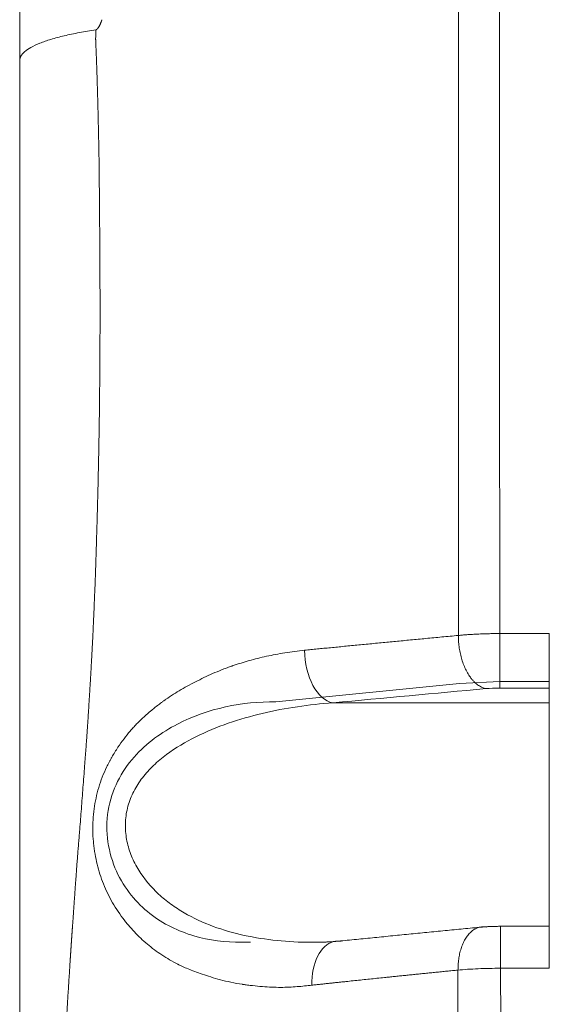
# Model space of a CAD drawing. Header units: millimetres. Extents: x 35469 to 44263, y -24881 to -16268.
# Tile 124 of 231: x 42761 to 42783, y -23965 to -23924. Entities that reach past the tile are written whole.
import ezdxf

# ---------------------------------------------------------------- set-up
doc = ezdxf.new("R2010")
doc.units = ezdxf.units.MM
doc.header["$LTSCALE"] = 0.3175
doc.layers.add('1轮廓实线层', color=7, linetype='Continuous', lineweight=18)

msp = doc.modelspace()

# ---------------------------------------------------------------- linework, layer by layer
at = {"layer": '1轮廓实线层'}
for p, q in [((42782.897, -23949.195), (42780.844, -23949.195)), ((42771.533, -23952.033), (42779.161, -23951.264)), ((42779.161, -23951.264), (42780.844, -23951.194)), ((42780.844, -23951.194), (42782.897, -23951.194)), ((42780.844, -23951.458), (42782.897, -23951.458)), ((42782.897, -23952.075), (42773.905, -23952.075)), ((42782.897, -23961.355), (42780.874, -23961.355)), ((42780.874, -23963.112), (42780.874, -23961.355)), ((42780.874, -23963.112), (42782.897, -23963.112))]:
    msp.add_line(p, q, dxfattribs=at)
for centre, major_axis, ratio, start_param, end_param in [((42773.905, -23950.093), (-0.189, 1.991), 0.580915, 1.412589, 2.980004), ((42774.253, -23963.972), (0.202, -1.99), 0.606622, 3.235096, 4.57323), ((42774.253, -23963.972), (0.202, -1.99), 0.606622, 2.976113, 3.235095)]:
    msp.add_ellipse(centre, major_axis=major_axis, ratio=ratio, start_param=start_param, end_param=end_param, dxfattribs=at)
for points, knots in [([(42779.12, -23949.272), (42779.12, -23949.138), (42779.12, -23948.872), (42779.12, -23948.472), (42779.121, -23948.071), (42779.121, -23947.67), (42779.121, -23947.268), (42779.122, -23946.866), (42779.122, -23946.464), (42779.122, -23946.061), (42779.122, -23945.657), (42779.123, -23945.253), (42779.123, -23944.849), (42779.123, -23944.444), (42779.123, -23944.038), (42779.124, -23943.633), (42779.124, -23943.226), (42779.124, -23942.82), (42779.124, -23942.413), (42779.125, -23942.006), (42779.125, -23941.598), (42779.125, -23941.19), (42779.125, -23940.782), (42779.125, -23940.373), (42779.126, -23939.964), (42779.126, -23939.555), (42779.126, -23939.146), (42779.126, -23938.736), (42779.126, -23938.326), (42779.126, -23937.916), (42779.127, -23937.505), (42779.127, -23937.094), (42779.127, -23936.683), (42779.127, -23936.272), (42779.127, -23935.861), (42779.127, -23935.449), (42779.127, -23935.037), (42779.127, -23934.626), (42779.127, -23934.214), (42779.127, -23933.802), (42779.127, -23933.39), (42779.128, -23932.978), (42779.128, -23932.565), (42779.128, -23932.153), (42779.128, -23931.741), (42779.128, -23931.329), (42779.128, -23930.917), (42779.128, -23930.505), (42779.128, -23930.093), (42779.128, -23929.681), (42779.128, -23929.269), (42779.128, -23928.858), (42779.128, -23928.446), (42779.128, -23928.035), (42779.128, -23927.624), (42779.128, -23927.213), (42779.128, -23926.802), (42779.128, -23926.392), (42779.128, -23925.982), (42779.128, -23925.572), (42779.127, -23925.162), (42779.127, -23924.752), (42779.127, -23924.343), (42779.127, -23923.935), (42779.127, -23923.526), (42779.127, -23923.118), (42779.127, -23922.71), (42779.127, -23922.303), (42779.127, -23921.896), (42779.127, -23921.49), (42779.127, -23921.084), (42779.126, -23920.678), (42779.126, -23920.273), (42779.126, -23919.869), (42779.126, -23919.465), (42779.126, -23919.061), (42779.126, -23918.658), (42779.126, -23918.256), (42779.125, -23917.854), (42779.125, -23917.452), (42779.125, -23917.052), (42779.125, -23916.652), (42779.125, -23916.252), (42779.125, -23915.853), (42779.124, -23915.455), (42779.124, -23915.057), (42779.124, -23914.66), (42779.124, -23914.264), (42779.124, -23913.868), (42779.123, -23913.473), (42779.123, -23913.079), (42779.123, -23912.685), (42779.123, -23912.292), (42779.122, -23911.9), (42779.122, -23911.509), (42779.122, -23911.118), (42779.122, -23910.729), (42779.121, -23910.339), (42779.121, -23909.951), (42779.121, -23909.564), (42779.121, -23909.177), (42779.12, -23908.791), (42779.12, -23908.406), (42779.12, -23908.022), (42779.119, -23907.638), (42779.119, -23907.256), (42779.119, -23906.874), (42779.118, -23906.493), (42779.118, -23906.114), (42779.118, -23905.735), (42779.118, -23905.356), (42779.117, -23904.979), (42779.117, -23904.603), (42779.117, -23904.228), (42779.116, -23903.853), (42779.116, -23903.48), (42779.115, -23903.108), (42779.115, -23902.736), (42779.115, -23902.366), (42779.114, -23901.996), (42779.114, -23901.628), (42779.114, -23901.26), (42779.113, -23900.894), (42779.113, -23900.528), (42779.113, -23900.162), (42779.112, -23899.796), (42779.112, -23899.431), (42779.111, -23899.066), (42779.111, -23898.702), (42779.111, -23898.338), (42779.11, -23897.974), (42779.11, -23897.611), (42779.109, -23897.248), (42779.109, -23896.885), (42779.108, -23896.523), (42779.108, -23896.161), (42779.108, -23895.799), (42779.107, -23895.438), (42779.107, -23895.077), (42779.106, -23894.717), (42779.106, -23894.356), (42779.105, -23893.996), (42779.105, -23893.637), (42779.104, -23893.277), (42779.104, -23892.918), (42779.103, -23892.559), (42779.103, -23892.201), (42779.102, -23891.843), (42779.102, -23891.485), (42779.101, -23891.128), (42779.101, -23890.771), (42779.1, -23890.414), (42779.1, -23890.057), (42779.099, -23889.701), (42779.099, -23889.345), (42779.098, -23888.989), (42779.098, -23888.634), (42779.097, -23888.279), (42779.097, -23887.924), (42779.096, -23887.57), (42779.096, -23887.216), (42779.095, -23886.862), (42779.095, -23886.508), (42779.094, -23886.155), (42779.094, -23885.802), (42779.093, -23885.449), (42779.093, -23885.097), (42779.092, -23884.744), (42779.092, -23884.392), (42779.091, -23884.041), (42779.09, -23883.689), (42779.09, -23883.338), (42779.089, -23882.987), (42779.089, -23882.637), (42779.088, -23882.286), (42779.088, -23881.936), (42779.087, -23881.587), (42779.086, -23881.237), (42779.086, -23881.004), (42779.086, -23880.888)], [0, 0, 0, 0, 0.005793, 0.011593, 0.017403, 0.02322, 0.029045, 0.034878, 0.040718, 0.046566, 0.052421, 0.058283, 0.064152, 0.070028, 0.075911, 0.0818, 0.087695, 0.093596, 0.099504, 0.105417, 0.111336, 0.11726, 0.12319, 0.129125, 0.135065, 0.14101, 0.14696, 0.152914, 0.158873, 0.164836, 0.170803, 0.176775, 0.182749, 0.188728, 0.194709, 0.200693, 0.20668, 0.212669, 0.218661, 0.224654, 0.230648, 0.236644, 0.242641, 0.248639, 0.254637, 0.260636, 0.266634, 0.272633, 0.27863, 0.284627, 0.290623, 0.296618, 0.302611, 0.308603, 0.314592, 0.32058, 0.326564, 0.332546, 0.338525, 0.344501, 0.350473, 0.356442, 0.362406, 0.368367, 0.374323, 0.380274, 0.386221, 0.392162, 0.398098, 0.404028, 0.409953, 0.415871, 0.421783, 0.427689, 0.433588, 0.439479, 0.445364, 0.451241, 0.457111, 0.462973, 0.468827, 0.474673, 0.480511, 0.486341, 0.492161, 0.497974, 0.503777, 0.509571, 0.515356, 0.521132, 0.526898, 0.532654, 0.5384, 0.544137, 0.549863, 0.555579, 0.561284, 0.566978, 0.572662, 0.578335, 0.583996, 0.589646, 0.595285, 0.600912, 0.606527, 0.61213, 0.617722, 0.623301, 0.628867, 0.634421, 0.639962, 0.645491, 0.651006, 0.656508, 0.661997, 0.667473, 0.672935, 0.678383, 0.683817, 0.689237, 0.694643, 0.700035, 0.705415, 0.710789, 0.716159, 0.721525, 0.726886, 0.732242, 0.737593, 0.74294, 0.748282, 0.75362, 0.758954, 0.764283, 0.769608, 0.774928, 0.780244, 0.785556, 0.790863, 0.796166, 0.801465, 0.80676, 0.812051, 0.817337, 0.82262, 0.827898, 0.833172, 0.838443, 0.843709, 0.848972, 0.85423, 0.859485, 0.864736, 0.869983, 0.875226, 0.880465, 0.885701, 0.890933, 0.896162, 0.901386, 0.906607, 0.911825, 0.917039, 0.922249, 0.927456, 0.93266, 0.93786, 0.943056, 0.948249, 0.953439, 0.958626, 0.963809, 0.968989, 0.974165, 0.979338, 0.984509, 0.989676, 0.994839, 1, 1, 1, 1]), ([(42780.844, -23949.195), (42780.844, -23949.155), (42780.844, -23949.116), (42780.837, -23944.995), (42780.832, -23940.918), (42780.827, -23932.775), (42780.826, -23928.709), (42780.827, -23922.616), (42780.828, -23920.587), (42780.831, -23916.53), (42780.833, -23914.503), (42780.84, -23908.426), (42780.846, -23904.38), (42780.858, -23898.317), (42780.862, -23896.298), (42780.872, -23892.261), (42780.877, -23890.245), (42780.888, -23886.215), (42780.894, -23884.203), (42780.902, -23881.941), (42780.903, -23881.689), (42780.904, -23881.312), (42780.904, -23881.187), (42780.905, -23880.998), (42780.905, -23880.935), (42780.906, -23880.841), (42780.906, -23880.81), (42780.906, -23880.765), (42780.906, -23880.751), (42780.906, -23880.738)], [0, 0, 0, 0, 0.001718, 0.001718, 0.179331, 0.179331, 0.356943, 0.356943, 0.44575, 0.44575, 0.534556, 0.534556, 0.712169, 0.712169, 0.800975, 0.800975, 0.889782, 0.889782, 0.978588, 0.978588, 0.989689, 0.989689, 0.995239, 0.995239, 0.998015, 0.998015, 0.999402, 0.999402, 1, 1, 1, 1]), ([(42760.897, -23881.431), (42760.897, -23881.466), (42760.897, -23881.501), (42760.897, -23881.635), (42760.897, -23881.735), (42760.897, -23881.941), (42760.897, -23882.046), (42760.897, -23882.261), (42760.897, -23882.372), (42760.897, -23882.936), (42760.897, -23883.426), (42760.897, -23884.478), (42760.897, -23885.041), (42760.897, -23886.24), (42760.897, -23886.876), (42760.897, -23887.589), (42760.897, -23887.631), (42760.897, -23887.695), (42760.897, -23887.716), (42760.897, -23887.758), (42760.897, -23887.78), (42760.897, -23887.886), (42760.897, -23887.972), (42760.897, -23888.231), (42760.897, -23888.406), (42760.897, -23888.938), (42760.897, -23889.303), (42760.897, -23890.427), (42760.897, -23891.215), (42760.897, -23892.458), (42760.897, -23892.882), (42760.897, -23893.748), (42760.897, -23894.189), (42760.897, -23895.537), (42760.897, -23896.47), (42760.897, -23897.92), (42760.897, -23898.411), (42760.897, -23899.162), (42760.897, -23899.414), (42760.897, -23899.924), (42760.897, -23900.18), (42760.897, -23901.471), (42760.897, -23902.529), (42760.897, -23903.631), (42760.897, -23903.647), (42760.897, -23903.681), (42760.897, -23903.698), (42760.897, -23903.749), (42760.897, -23903.783), (42760.897, -23903.885), (42760.897, -23903.953), (42760.897, -23904.158), (42760.897, -23904.294), (42760.897, -23904.705), (42760.897, -23904.981), (42760.897, -23905.812), (42760.897, -23906.372), (42760.897, -23907.504), (42760.897, -23908.076), (42760.897, -23909.233), (42760.897, -23909.817), (42760.897, -23910.998), (42760.897, -23911.595), (42760.897, -23912.802), (42760.897, -23913.412), (42760.897, -23914.645), (42760.897, -23915.268), (42760.897, -23916.529), (42760.897, -23917.167), (42760.897, -23918.135), (42760.897, -23918.46), (42760.897, -23919.111), (42760.897, -23919.437), (42760.897, -23920.418), (42760.897, -23921.076), (42760.897, -23922.067), (42760.897, -23922.399), (42760.897, -23923.064), (42760.897, -23923.397), (42760.897, -23924.066), (42760.897, -23924.401), (42760.897, -23924.78), (42760.897, -23924.822), (42760.897, -23924.875), (42760.897, -23924.885), (42760.897, -23924.901), (42760.897, -23924.906), (42760.897, -23924.913), (42760.897, -23924.914), (42760.897, -23924.917), (42760.897, -23924.918), (42760.897, -23924.922), (42760.897, -23924.924), (42760.897, -23924.948), (42760.897, -23924.969), (42760.897, -23925.074), (42760.897, -23925.159), (42760.897, -23925.283), (42760.897, -23925.324), (42760.897, -23925.365)], [0, 0, 0, 0, 0.005831, 0.005831, 0.021707, 0.021707, 0.037583, 0.037583, 0.053459, 0.053459, 0.116964, 0.116964, 0.180468, 0.180468, 0.243972, 0.243972, 0.247941, 0.247941, 0.249926, 0.249926, 0.25191, 0.25191, 0.259848, 0.259848, 0.275724, 0.275724, 0.307477, 0.307477, 0.370981, 0.370981, 0.402733, 0.402733, 0.434485, 0.434485, 0.49799, 0.49799, 0.529742, 0.529742, 0.545618, 0.545618, 0.561494, 0.561494, 0.624998, 0.624998, 0.62599, 0.62599, 0.626983, 0.626983, 0.628967, 0.628967, 0.632936, 0.632936, 0.640874, 0.640874, 0.65675, 0.65675, 0.688503, 0.688503, 0.720255, 0.720255, 0.752007, 0.752007, 0.783759, 0.783759, 0.815511, 0.815511, 0.847263, 0.847263, 0.879015, 0.879015, 0.894892, 0.894892, 0.910768, 0.910768, 0.94252, 0.94252, 0.958396, 0.958396, 0.974272, 0.974272, 0.990148, 0.990148, 0.992133, 0.992133, 0.992629, 0.992629, 0.992877, 0.992877, 0.992939, 0.992939, 0.993001, 0.993001, 0.993125, 0.993125, 0.994117, 0.994117, 0.998086, 0.998086, 1, 1, 1, 1]), ([(42764.061, -23924.09), (42764.062, -23924.09), (42764.064, -23924.089), (42764.067, -23924.088), (42764.071, -23924.087), (42764.074, -23924.086), (42764.078, -23924.084), (42764.082, -23924.082), (42764.085, -23924.08), (42764.089, -23924.078), (42764.093, -23924.075), (42764.097, -23924.072), (42764.101, -23924.069), (42764.105, -23924.066), (42764.109, -23924.062), (42764.114, -23924.058), (42764.118, -23924.054), (42764.122, -23924.049), (42764.127, -23924.045), (42764.131, -23924.04), (42764.136, -23924.035), (42764.14, -23924.029), (42764.151, -23924.017), (42764.166, -23923.997), (42764.185, -23923.97), (42764.202, -23923.941), (42764.215, -23923.915), (42764.226, -23923.893), (42764.234, -23923.874), (42764.242, -23923.855), (42764.251, -23923.835), (42764.26, -23923.813), (42764.266, -23923.796), (42764.271, -23923.783), (42764.274, -23923.775), (42764.277, -23923.767), (42764.28, -23923.759), (42764.283, -23923.752), (42764.286, -23923.745), (42764.288, -23923.738), (42764.29, -23923.732), (42764.293, -23923.726), (42764.295, -23923.72), (42764.297, -23923.715), (42764.299, -23923.709), (42764.3, -23923.704), (42764.302, -23923.7), (42764.303, -23923.696), (42764.305, -23923.692), (42764.306, -23923.688), (42764.307, -23923.685), (42764.308, -23923.682), (42764.309, -23923.679), (42764.31, -23923.676), (42764.31, -23923.674), (42764.311, -23923.672), (42764.311, -23923.671), (42764.311, -23923.67), (42764.311, -23923.669), (42764.311, -23923.668)], [0, 0, 0, 0, 0.008075, 0.016338, 0.024815, 0.03353, 0.042504, 0.051757, 0.061308, 0.071172, 0.081366, 0.091901, 0.102791, 0.114048, 0.125679, 0.137696, 0.150106, 0.162917, 0.176135, 0.189768, 0.203819, 0.218295, 0.2332, 0.300962, 0.367401, 0.432851, 0.497661, 0.535785, 0.57537, 0.616433, 0.658988, 0.703046, 0.74862, 0.766212, 0.783168, 0.799489, 0.815174, 0.830223, 0.844637, 0.858416, 0.87156, 0.884068, 0.895942, 0.907181, 0.917785, 0.927755, 0.937091, 0.945792, 0.95386, 0.961295, 0.968097, 0.974266, 0.979805, 0.984714, 0.988994, 0.992647, 0.995677, 0.998101, 1, 1, 1, 1]), ([(42764.061, -23924.09), (42763.824, -23924.125), (42763.595, -23924.163), (42763.156, -23924.246), (42762.946, -23924.29), (42762.552, -23924.384), (42762.367, -23924.434), (42762.026, -23924.539), (42761.871, -23924.593), (42761.592, -23924.705), (42761.47, -23924.763), (42761.26, -23924.881), (42761.172, -23924.941), (42761.033, -23925.062), (42760.981, -23925.123), (42760.913, -23925.245), (42760.897, -23925.305), (42760.897, -23925.365)], [0, 0, 0, 0, 0.125, 0.125, 0.25, 0.25, 0.375, 0.375, 0.5, 0.5, 0.625, 0.625, 0.75, 0.75, 0.875, 0.875, 1, 1, 1, 1]), ([(42764.052, -23924.463), (42764.052, -23924.471), (42764.052, -23924.489), (42764.053, -23924.517), (42764.054, -23924.549), (42764.055, -23924.583), (42764.057, -23924.622), (42764.058, -23924.663), (42764.06, -23924.708), (42764.063, -23924.781), (42764.067, -23924.872), (42764.072, -23924.968), (42764.074, -23925.035), (42764.076, -23925.085), (42764.078, -23925.127), (42764.08, -23925.171), (42764.081, -23925.214), (42764.083, -23925.258), (42764.084, -23925.302), (42764.086, -23925.347), (42764.088, -23925.391), (42764.089, -23925.435), (42764.091, -23925.48), (42764.092, -23925.524), (42764.094, -23925.569), (42764.095, -23925.614), (42764.097, -23925.659), (42764.105, -23925.892), (42764.119, -23926.32), (42764.133, -23926.833), (42764.144, -23927.243), (42764.152, -23927.543), (42764.159, -23927.848), (42764.166, -23928.157), (42764.173, -23928.47), (42764.179, -23928.786), (42764.185, -23929.106), (42764.19, -23929.357), (42764.193, -23929.544), (42764.194, -23929.671), (42764.196, -23929.815), (42764.198, -23929.978), (42764.2, -23930.158), (42764.202, -23930.356), (42764.204, -23930.571), (42764.206, -23930.805), (42764.208, -23931.056), (42764.21, -23931.325), (42764.213, -23931.611), (42764.217, -23932.099), (42764.222, -23932.767), (42764.227, -23933.598), (42764.231, -23934.414), (42764.233, -23935.231), (42764.234, -23936.063), (42764.232, -23936.9), (42764.228, -23937.74), (42764.222, -23938.581), (42764.214, -23939.462), (42764.202, -23940.391), (42764.185, -23941.378), (42764.165, -23942.391), (42764.141, -23943.429), (42764.118, -23944.28), (42764.1, -23944.922), (42764.088, -23945.333), (42764.076, -23945.707), (42764.065, -23946.043), (42764.056, -23946.341), (42764.047, -23946.603), (42764.039, -23946.827), (42764.03, -23947.08), (42764.017, -23947.399), (42763.999, -23947.826), (42763.981, -23948.223), (42763.967, -23948.56), (42763.956, -23948.802), (42763.947, -23949.028), (42763.937, -23949.234), (42763.929, -23949.419), (42763.92, -23949.593), (42763.911, -23949.762), (42763.902, -23949.937), (42763.892, -23950.113), (42763.882, -23950.293), (42763.872, -23950.475), (42763.862, -23950.659), (42763.851, -23950.847), (42763.839, -23951.039), (42763.828, -23951.233), (42763.816, -23951.432), (42763.804, -23951.634), (42763.791, -23951.841), (42763.778, -23952.052), (42763.766, -23952.256), (42763.753, -23952.454), (42763.741, -23952.645), (42763.728, -23952.839), (42763.715, -23953.038), (42763.701, -23953.241), (42763.686, -23953.448), (42763.671, -23953.66), (42763.655, -23953.877), (42763.638, -23954.1), (42763.622, -23954.328), (42763.604, -23954.562), (42763.58, -23954.872), (42763.551, -23955.255), (42763.517, -23955.707), (42763.483, -23956.152), (42763.449, -23956.589), (42763.416, -23957.018), (42763.39, -23957.343), (42763.371, -23957.57), (42763.361, -23957.702), (42763.35, -23957.834), (42763.34, -23957.967), (42763.329, -23958.1), (42763.318, -23958.233), (42763.308, -23958.366), (42763.297, -23958.499), (42763.286, -23958.632), (42763.278, -23958.736), (42763.272, -23958.815), (42763.267, -23958.878), (42763.261, -23958.96), (42763.254, -23959.062), (42763.245, -23959.184), (42763.235, -23959.325), (42763.223, -23959.486), (42763.21, -23959.668), (42763.196, -23959.869), (42763.181, -23960.086), (42763.165, -23960.304), (42763.151, -23960.511), (42763.138, -23960.696), (42763.126, -23960.858), (42763.116, -23960.998), (42763.108, -23961.116), (42763.101, -23961.213), (42763.095, -23961.288), (42763.091, -23961.342), (42763.089, -23961.375), (42763.087, -23961.4), (42763.085, -23961.424), (42763.083, -23961.453), (42763.081, -23961.482), (42763.079, -23961.511), (42763.077, -23961.54), (42763.075, -23961.57), (42763.073, -23961.599), (42763.071, -23961.628), (42763.069, -23961.657), (42763.067, -23961.687), (42763.065, -23961.716), (42763.063, -23961.746), (42763.061, -23961.775), (42763.059, -23961.804), (42763.057, -23961.834), (42763.055, -23961.863), (42763.053, -23961.893), (42763.051, -23961.922), (42763.049, -23961.952), (42763.047, -23961.981), (42763.045, -23962.011), (42763.043, -23962.04), (42763.041, -23962.07), (42763.039, -23962.1), (42763.037, -23962.129), (42763.035, -23962.159), (42763.033, -23962.189), (42763.031, -23962.218), (42763.029, -23962.248), (42763.027, -23962.278), (42763.025, -23962.307), (42763.023, -23962.337), (42763.021, -23962.367), (42763.019, -23962.396), (42763.017, -23962.426), (42763.015, -23962.456), (42763.013, -23962.486), (42763.011, -23962.516), (42763.009, -23962.545), (42763.007, -23962.575), (42763.005, -23962.605), (42763.003, -23962.635), (42763.001, -23962.665), (42762.993, -23962.791), (42762.979, -23963.015), (42762.958, -23963.336), (42762.938, -23963.659), (42762.917, -23963.981), (42762.897, -23964.304), (42762.877, -23964.625), (42762.857, -23964.944), (42762.844, -23965.156), (42762.838, -23965.262)], [0, 0, 0, 0, 0.000618, 0.00132, 0.002106, 0.002977, 0.003933, 0.004974, 0.0061, 0.007313, 0.010457, 0.012875, 0.014561, 0.015511, 0.016601, 0.017693, 0.018788, 0.019886, 0.020986, 0.022088, 0.023193, 0.024301, 0.02541, 0.026523, 0.027638, 0.028755, 0.029874, 0.030996, 0.046221, 0.061906, 0.069285, 0.076761, 0.084334, 0.092, 0.099757, 0.107603, 0.115535, 0.123551, 0.126253, 0.129393, 0.132972, 0.136988, 0.141442, 0.146334, 0.151663, 0.15743, 0.163635, 0.170276, 0.177355, 0.184871, 0.206355, 0.226845, 0.246334, 0.26666, 0.287136, 0.307714, 0.328346, 0.348981, 0.36957, 0.393082, 0.417225, 0.441978, 0.467335, 0.493301, 0.504265, 0.51429, 0.523392, 0.531578, 0.538853, 0.545219, 0.550681, 0.555246, 0.56369, 0.573998, 0.586438, 0.59268, 0.598593, 0.604138, 0.609171, 0.613669, 0.617641, 0.621824, 0.626063, 0.630361, 0.63472, 0.639146, 0.643642, 0.648213, 0.652863, 0.657597, 0.662422, 0.667343, 0.672366, 0.677499, 0.682749, 0.687298, 0.691935, 0.696666, 0.701495, 0.706428, 0.711471, 0.716631, 0.721915, 0.72733, 0.732882, 0.738578, 0.744422, 0.75556, 0.766574, 0.777433, 0.788106, 0.798554, 0.808742, 0.811954, 0.815173, 0.818399, 0.821631, 0.824871, 0.828116, 0.831367, 0.834623, 0.83788, 0.841138, 0.842193, 0.843722, 0.845726, 0.848209, 0.851175, 0.854626, 0.858564, 0.862989, 0.867899, 0.87329, 0.878885, 0.883935, 0.888441, 0.892403, 0.895826, 0.898717, 0.901081, 0.902923, 0.904246, 0.905052, 0.905345, 0.906057, 0.90677, 0.907483, 0.908197, 0.908912, 0.909627, 0.910343, 0.911059, 0.911776, 0.912494, 0.913211, 0.91393, 0.914649, 0.915368, 0.916088, 0.916809, 0.91753, 0.918251, 0.918973, 0.919695, 0.920418, 0.921141, 0.921865, 0.922589, 0.923313, 0.924038, 0.924763, 0.925488, 0.926214, 0.926941, 0.927667, 0.928394, 0.929122, 0.929849, 0.930577, 0.931305, 0.932034, 0.932763, 0.933492, 0.934221, 0.934951, 0.93568, 0.93641, 0.937141, 0.944964, 0.952832, 0.960729, 0.968637, 0.976539, 0.984414, 0.992242, 1, 1, 1, 1]), ([(42760.897, -23925.365), (42760.897, -23925.503), (42760.897, -23925.641), (42760.897, -23925.783), (42760.897, -23925.788), (42760.897, -23925.795), (42760.897, -23925.797), (42760.897, -23925.802), (42760.897, -23925.804), (42760.897, -23925.816), (42760.897, -23925.825), (42760.897, -23925.853), (42760.897, -23925.872), (42760.897, -23925.927), (42760.897, -23925.964), (42760.897, -23926.076), (42760.897, -23926.15), (42760.897, -23926.819), (42760.897, -23927.414), (42760.897, -23928.606), (42760.897, -23929.202), (42760.897, -23930.097), (42760.897, -23930.395), (42760.897, -23930.768), (42760.897, -23930.843), (42760.897, -23930.936), (42760.897, -23930.955), (42760.897, -23930.992), (42760.897, -23931.011), (42760.897, -23931.067), (42760.897, -23931.104), (42760.897, -23931.291), (42760.897, -23931.44), (42760.897, -23932.187), (42760.897, -23932.785), (42760.897, -23933.981), (42760.897, -23934.58), (42760.897, -23935.778), (42760.897, -23936.378), (42760.897, -23938.178), (42760.897, -23939.38), (42760.897, -23941.186), (42760.897, -23941.788), (42760.897, -23942.994), (42760.897, -23943.598), (42760.897, -23944.806), (42760.897, -23945.41), (42760.897, -23946.318), (42760.897, -23946.62), (42760.897, -23947.075), (42760.897, -23947.226), (42760.897, -23947.529), (42760.897, -23947.68), (42760.897, -23948.135), (42760.897, -23948.438), (42760.897, -23948.893), (42760.897, -23949.045), (42760.897, -23949.273), (42760.897, -23949.349), (42760.897, -23949.462), (42760.897, -23949.5), (42760.897, -23949.576), (42760.897, -23949.614), (42760.897, -23950.259), (42760.897, -23950.867), (42760.897, -23951.781), (42760.897, -23952.085), (42760.897, -23952.542), (42760.897, -23952.695), (42760.897, -23953), (42760.897, -23953.152), (42760.897, -23953.61), (42760.897, -23953.915), (42760.897, -23954.526), (42760.897, -23954.832), (42760.897, -23955.444), (42760.897, -23955.751), (42760.897, -23956.211), (42760.897, -23956.364), (42760.897, -23956.671), (42760.897, -23956.824), (42760.897, -23957.285), (42760.897, -23957.592), (42760.897, -23958.054), (42760.897, -23958.208), (42760.897, -23958.515), (42760.897, -23958.669), (42760.897, -23959.132), (42760.897, -23959.44), (42760.897, -23960.056), (42760.897, -23960.363), (42760.897, -23961.285), (42760.897, -23961.898), (42760.897, -23963.122), (42760.897, -23963.732), (42760.897, -23964.494), (42760.897, -23964.647), (42760.897, -23964.837), (42760.897, -23964.875), (42760.897, -23964.932), (42760.897, -23964.951), (42760.897, -23964.975), (42760.897, -23964.98), (42760.897, -23964.989), (42760.897, -23964.994), (42760.897, -23965.008), (42760.897, -23965.018), (42760.897, -23965.104), (42760.897, -23965.18), (42760.897, -23965.56), (42760.897, -23965.863), (42760.897, -23966.771), (42760.897, -23967.374), (42760.897, -23968.574), (42760.897, -23969.172), (42760.897, -23970.066), (42760.897, -23970.364), (42760.897, -23970.735), (42760.897, -23970.809), (42760.897, -23970.921), (42760.897, -23970.958), (42760.897, -23971.013), (42760.897, -23971.032), (42760.897, -23971.06), (42760.897, -23971.069), (42760.897, -23971.087), (42760.897, -23971.097), (42760.897, -23971.254), (42760.897, -23971.402), (42760.897, -23971.847), (42760.897, -23972.143), (42760.897, -23972.734), (42760.897, -23973.029), (42760.897, -23973.914), (42760.897, -23974.503), (42760.897, -23975.385), (42760.897, -23975.679), (42760.897, -23976.266), (42760.897, -23976.559), (42760.897, -23977.145), (42760.897, -23977.437), (42760.897, -23978.022), (42760.897, -23978.314), (42760.897, -23978.752), (42760.897, -23978.898), (42760.897, -23979.117), (42760.897, -23979.19), (42760.897, -23979.335), (42760.897, -23979.408), (42760.897, -23979.49), (42760.897, -23979.499), (42760.897, -23979.517), (42760.897, -23979.527), (42760.897, -23979.554), (42760.897, -23979.572), (42760.897, -23979.627), (42760.897, -23979.663), (42760.897, -23979.772), (42760.897, -23979.845), (42760.897, -23980.063), (42760.897, -23980.209), (42760.897, -23982.682), (42760.897, -23984.998), (42760.897, -23988.455), (42760.897, -23989.604), (42760.897, -23991.896), (42760.897, -23993.039), (42760.897, -23996.459), (42760.897, -23998.727), (42760.897, -24002.11), (42760.897, -24003.235), (42760.897, -24004.917), (42760.897, -24005.478), (42760.897, -24006.595), (42760.897, -24007.152), (42760.897, -24009.929), (42760.897, -24012.123), (42760.897, -24014.358), (42760.897, -24014.426), (42760.897, -24014.562), (42760.897, -24014.629), (42760.897, -24014.832), (42760.897, -24014.967), (42760.897, -24015.372), (42760.897, -24015.641), (42760.897, -24016.448), (42760.897, -24016.984), (42760.897, -24018.585), (42760.897, -24019.644), (42760.897, -24022.797), (42760.897, -24024.865), (42760.897, -24028.937), (42760.897, -24030.94), (42760.897, -24034.88), (42760.897, -24036.817), (42760.897, -24039.196), (42760.897, -24039.67), (42760.897, -24040.613), (42760.897, -24041.082), (42760.897, -24042.481), (42760.897, -24043.402), (42760.897, -24044.764), (42760.897, -24045.215), (42760.897, -24045.719), (42760.897, -24045.775), (42760.897, -24045.886), (42760.897, -24045.942), (42760.897, -24046.11), (42760.897, -24046.221), (42760.897, -24046.554), (42760.897, -24046.775), (42760.897, -24047.876), (42760.897, -24048.742), (42760.897, -24050.018), (42760.897, -24050.439), (42760.897, -24051.275), (42760.897, -24051.69), (42760.897, -24052.306), (42760.897, -24052.51), (42760.897, -24052.765), (42760.897, -24052.816), (42760.897, -24052.917), (42760.897, -24052.968), (42760.897, -24053.12), (42760.897, -24053.221), (42760.897, -24053.726), (42760.897, -24054.127), (42760.897, -24056.118), (42760.897, -24057.663), (42760.897, -24060.658), (42760.897, -24062.109), (42760.897, -24064.213), (42760.897, -24064.902), (42760.897, -24065.919), (42760.897, -24066.254), (42760.897, -24066.754), (42760.897, -24066.919), (42760.897, -24067.166), (42760.897, -24067.249), (42760.897, -24067.341), (42760.897, -24067.351), (42760.897, -24067.364), (42760.897, -24067.367), (42760.897, -24067.372), (42760.897, -24067.374), (42760.897, -24067.382), (42760.897, -24067.387), (42760.897, -24067.413), (42760.897, -24067.433), (42760.897, -24067.494), (42760.897, -24067.535), (42760.897, -24067.737), (42760.897, -24067.897), (42760.897, -24068.211), (42760.897, -24068.365), (42760.897, -24068.818), (42760.897, -24069.108), (42760.897, -24069.944), (42760.897, -24070.455), (42760.897, -24071.386), (42760.897, -24071.806), (42760.897, -24072.554), (42760.897, -24072.882), (42760.897, -24073.233), (42760.897, -24073.301), (42760.897, -24073.429), (42760.897, -24073.491), (42760.897, -24073.665), (42760.897, -24073.769), (42760.897, -24074.043), (42760.897, -24074.176), (42760.897, -24074.26), (42760.897, -24074.26), (42760.897, -24074.26)], [0, 0, 0, 0, 0.002266, 0.002266, 0.002342, 0.002342, 0.00238, 0.00238, 0.002418, 0.002418, 0.002571, 0.002571, 0.002876, 0.002876, 0.003486, 0.003486, 0.004705, 0.004705, 0.014463, 0.014463, 0.024221, 0.024221, 0.029099, 0.029099, 0.030319, 0.030319, 0.030624, 0.030624, 0.030929, 0.030929, 0.031539, 0.031539, 0.033978, 0.033978, 0.043736, 0.043736, 0.053493, 0.053493, 0.063251, 0.063251, 0.082766, 0.082766, 0.092524, 0.092524, 0.102282, 0.102282, 0.112039, 0.112039, 0.116918, 0.116918, 0.119357, 0.119357, 0.121797, 0.121797, 0.126676, 0.126676, 0.129115, 0.129115, 0.130335, 0.130335, 0.130945, 0.130945, 0.131555, 0.131555, 0.141312, 0.141312, 0.146191, 0.146191, 0.14863, 0.14863, 0.15107, 0.15107, 0.155949, 0.155949, 0.160827, 0.160827, 0.165706, 0.165706, 0.168146, 0.168146, 0.170585, 0.170585, 0.175464, 0.175464, 0.177903, 0.177903, 0.180343, 0.180343, 0.185222, 0.185222, 0.1901, 0.1901, 0.199858, 0.199858, 0.209616, 0.209616, 0.212055, 0.212055, 0.212665, 0.212665, 0.21297, 0.21297, 0.213046, 0.213046, 0.213122, 0.213122, 0.213275, 0.213275, 0.214494, 0.214494, 0.219373, 0.219373, 0.229131, 0.229131, 0.238888, 0.238888, 0.243767, 0.243767, 0.244987, 0.244987, 0.245597, 0.245597, 0.245902, 0.245902, 0.246054, 0.246054, 0.246207, 0.246207, 0.248646, 0.248646, 0.253525, 0.253525, 0.258404, 0.258404, 0.268161, 0.268161, 0.27304, 0.27304, 0.277919, 0.277919, 0.282798, 0.282798, 0.287677, 0.287677, 0.290116, 0.290116, 0.291336, 0.291336, 0.292555, 0.292555, 0.292708, 0.292708, 0.29286, 0.29286, 0.293165, 0.293165, 0.293775, 0.293775, 0.294995, 0.294995, 0.297434, 0.297434, 0.336465, 0.336465, 0.35598, 0.35598, 0.375495, 0.375495, 0.414526, 0.414526, 0.434041, 0.434041, 0.443799, 0.443799, 0.453556, 0.453556, 0.492587, 0.492587, 0.493807, 0.493807, 0.495026, 0.495026, 0.497466, 0.497466, 0.502345, 0.502345, 0.512102, 0.512102, 0.531618, 0.531618, 0.570648, 0.570648, 0.609679, 0.609679, 0.648709, 0.648709, 0.658467, 0.658467, 0.668224, 0.668224, 0.68774, 0.68774, 0.697497, 0.697497, 0.698717, 0.698717, 0.699937, 0.699937, 0.702376, 0.702376, 0.707255, 0.707255, 0.72677, 0.72677, 0.736528, 0.736528, 0.746285, 0.746285, 0.751164, 0.751164, 0.752384, 0.752384, 0.753604, 0.753604, 0.756043, 0.756043, 0.765801, 0.765801, 0.804831, 0.804831, 0.843862, 0.843862, 0.863377, 0.863377, 0.873135, 0.873135, 0.878014, 0.878014, 0.880453, 0.880453, 0.880758, 0.880758, 0.880834, 0.880834, 0.88091, 0.88091, 0.881063, 0.881063, 0.881673, 0.881673, 0.882892, 0.882892, 0.887771, 0.887771, 0.89265, 0.89265, 0.902408, 0.902408, 0.921923, 0.921923, 0.941438, 0.941438, 0.960953, 0.960953, 0.965832, 0.965832, 0.970711, 0.970711, 0.980469, 0.980469, 0.999984, 0.999984, 1, 1, 1, 1]), ([(42772.733, -23949.887), (42772.82, -23949.879), (42772.996, -23949.861), (42773.264, -23949.835), (42773.537, -23949.808), (42773.815, -23949.781), (42774.099, -23949.753), (42774.389, -23949.725), (42774.684, -23949.696), (42774.985, -23949.667), (42775.291, -23949.637), (42775.603, -23949.607), (42776.011, -23949.568), (42776.52, -23949.519), (42777.138, -23949.46), (42777.778, -23949.399), (42778.441, -23949.336), (42778.891, -23949.293), (42779.12, -23949.272)], [0, 0, 0, 0, 0.041195, 0.083241, 0.126137, 0.169885, 0.214485, 0.259936, 0.306241, 0.3534, 0.401412, 0.45028, 0.500003, 0.593022, 0.689527, 0.789521, 0.89301, 1, 1, 1, 1]), ([(42782.897, -23963.112), (42782.897, -23960.791), (42782.897, -23956.245), (42782.897, -23951.498), (42782.897, -23949.195)], [0, 0, 0, 0, 0.522916, 1, 1, 1, 1]), ([(42773.03, -23963.817), (42772.838, -23963.838), (42772.634, -23963.86), (42772.31, -23963.885), (42772.199, -23963.892), (42771.971, -23963.902), (42771.854, -23963.905), (42771.614, -23963.906), (42771.491, -23963.904), (42771.239, -23963.894), (42771.11, -23963.886), (42770.846, -23963.865), (42770.711, -23963.851), (42770.504, -23963.827), (42770.434, -23963.818), (42770.329, -23963.804), (42770.275, -23963.797), (42770.213, -23963.788), (42770.182, -23963.784), (42770.166, -23963.781), (42770.158, -23963.78), (42770.154, -23963.78), (42770.152, -23963.779), (42770.151, -23963.779), (42770.151, -23963.779), (42770.15, -23963.779), (42769.984, -23963.754), (42769.825, -23963.725), (42769.52, -23963.66), (42769.374, -23963.625), (42769.096, -23963.551), (42768.831, -23963.475), (42768.594, -23963.397), (42768.37, -23963.321), (42768.265, -23963.283), (42768.069, -23963.209), (42767.977, -23963.173), (42767.808, -23963.104), (42767.73, -23963.07), (42767.623, -23963.021), (42767.572, -23962.998), (42767.517, -23962.971), (42767.491, -23962.958), (42767.478, -23962.951), (42767.471, -23962.948), (42767.468, -23962.946), (42767.467, -23962.945), (42767.466, -23962.945), (42767.465, -23962.945), (42767.465, -23962.945), (42767.465, -23962.945), (42767.465, -23962.944), (42767.465, -23962.945), (42767.234, -23962.826), (42767.013, -23962.696), (42766.592, -23962.417), (42766.391, -23962.268), (42766.01, -23961.949), (42765.83, -23961.78), (42765.575, -23961.51), (42765.451, -23961.372), (42765.313, -23961.203), (42765.246, -23961.117), (42765.213, -23961.074), (42765.197, -23961.052), (42765.188, -23961.041), (42765.184, -23961.035), (42765.182, -23961.033), (42765.181, -23961.031), (42765.181, -23961.031), (42765.181, -23961.03), (42765.18, -23961.03), (42765.002, -23960.791), (42764.842, -23960.544), (42764.561, -23960.035), (42764.44, -23959.773), (42764.236, -23959.237), (42764.153, -23958.962), (42764.058, -23958.544), (42764.031, -23958.404), (42763.997, -23958.192), (42763.983, -23958.086), (42763.968, -23957.962), (42763.962, -23957.9), (42763.959, -23957.869), (42763.958, -23957.854), (42763.957, -23957.846), (42763.957, -23957.843), (42763.956, -23957.841), (42763.956, -23957.839), (42763.93, -23957.542), (42763.926, -23957.24), (42763.963, -23956.636), (42764.004, -23956.334), (42764.1, -23955.889), (42764.137, -23955.741), (42764.224, -23955.451), (42764.272, -23955.308), (42764.381, -23955.025), (42764.441, -23954.886), (42764.54, -23954.68), (42764.574, -23954.612), (42764.627, -23954.51), (42764.655, -23954.459), (42764.687, -23954.399), (42764.704, -23954.37), (42764.712, -23954.355), (42764.716, -23954.348), (42764.719, -23954.344), (42764.72, -23954.342), (42764.72, -23954.341), (42764.72, -23954.341), (42764.721, -23954.34), (42764.806, -23954.191), (42764.89, -23954.053), (42765.06, -23953.796), (42765.145, -23953.677), (42765.316, -23953.453), (42765.401, -23953.348), (42765.528, -23953.199), (42765.571, -23953.151), (42765.635, -23953.081), (42765.667, -23953.046), (42765.704, -23953.006), (42765.723, -23952.987), (42765.732, -23952.977), (42765.737, -23952.972), (42765.739, -23952.97), (42765.74, -23952.968), (42765.741, -23952.968), (42765.741, -23952.967), (42765.822, -23952.883), (42765.908, -23952.8), (42766.091, -23952.632), (42766.188, -23952.546), (42766.304, -23952.444), (42766.316, -23952.432), (42766.342, -23952.41), (42766.382, -23952.376), (42766.475, -23952.298), (42766.613, -23952.188), (42766.729, -23952.102), (42766.818, -23952.037), (42766.863, -23952.004), (42766.917, -23951.966), (42766.943, -23951.947), (42766.957, -23951.938), (42766.964, -23951.933), (42766.967, -23951.93), (42766.969, -23951.929), (42766.97, -23951.929), (42766.97, -23951.928), (42766.97, -23951.928), (42766.97, -23951.928), (42767.073, -23951.855), (42767.178, -23951.786), (42767.39, -23951.651), (42767.498, -23951.585), (42767.718, -23951.458), (42767.829, -23951.396), (42768.055, -23951.274), (42768.169, -23951.214), (42768.518, -23951.038), (42768.758, -23950.926), (42769.127, -23950.767), (42769.252, -23950.716), (42769.442, -23950.642), (42769.537, -23950.606), (42769.65, -23950.566), (42769.706, -23950.546), (42769.735, -23950.536), (42769.749, -23950.531), (42769.756, -23950.529), (42769.76, -23950.528), (42769.761, -23950.527), (42769.762, -23950.527), (42769.763, -23950.527), (42769.763, -23950.527), (42769.978, -23950.453), (42770.423, -23950.315), (42771.141, -23950.135), (42771.652, -23950.036), (42772.18, -23949.951), (42772.452, -23949.915), (42772.733, -23949.887)], [0, 0, 0, 0, 0.03125, 0.03125, 0.046875, 0.046875, 0.0625, 0.0625, 0.078125, 0.078125, 0.09375, 0.09375, 0.109375, 0.109375, 0.117187, 0.117187, 0.121094, 0.123047, 0.124023, 0.124512, 0.124756, 0.124878, 0.124939, 0.124969, 0.124969, 0.125, 0.125, 0.140625, 0.140625, 0.15625, 0.15625, 0.171875, 0.1875, 0.1875, 0.203125, 0.203125, 0.21875, 0.21875, 0.234375, 0.234375, 0.242187, 0.246094, 0.248047, 0.249023, 0.249512, 0.249756, 0.249878, 0.249939, 0.249969, 0.249985, 0.249992, 0.249992, 0.25, 0.25, 0.28125, 0.28125, 0.3125, 0.3125, 0.34375, 0.34375, 0.359375, 0.367187, 0.371094, 0.373047, 0.374023, 0.374512, 0.374756, 0.374878, 0.374939, 0.374969, 0.374969, 0.375, 0.375, 0.40625, 0.40625, 0.4375, 0.4375, 0.46875, 0.46875, 0.484375, 0.484375, 0.492187, 0.496094, 0.498047, 0.499023, 0.499512, 0.499756, 0.499878, 0.499878, 0.5, 0.5, 0.53125, 0.53125, 0.5625, 0.5625, 0.578125, 0.578125, 0.59375, 0.59375, 0.609375, 0.609375, 0.617187, 0.617187, 0.621094, 0.623047, 0.624023, 0.624512, 0.624756, 0.624878, 0.624939, 0.624969, 0.624969, 0.625, 0.625, 0.640625, 0.640625, 0.65625, 0.65625, 0.671875, 0.671875, 0.679687, 0.679687, 0.683594, 0.685547, 0.686523, 0.687012, 0.687256, 0.687378, 0.687439, 0.687439, 0.6875, 0.6875, 0.703125, 0.703125, 0.71875, 0.71875, 0.720703, 0.720703, 0.722656, 0.726562, 0.734375, 0.742187, 0.742187, 0.746094, 0.748047, 0.749023, 0.749512, 0.749756, 0.749878, 0.749939, 0.749969, 0.749985, 0.749985, 0.75, 0.75, 0.765625, 0.765625, 0.78125, 0.78125, 0.796875, 0.796875, 0.8125, 0.8125, 0.84375, 0.84375, 0.859375, 0.859375, 0.867187, 0.871094, 0.873047, 0.874023, 0.874512, 0.874756, 0.874878, 0.874939, 0.874969, 0.874969, 0.875, 0.875, 0.90625, 0.9375, 0.96875, 0.96875, 1, 1, 1, 1]), ([(42770.484, -23962.022), (42770.362, -23962.028), (42770.241, -23962.032), (42769.435, -23962.036), (42768.771, -23961.952), (42767.489, -23961.574), (42766.862, -23961.275), (42765.75, -23960.4), (42765.251, -23959.815), (42764.579, -23958.328), (42764.429, -23957.421), (42764.71, -23955.691), (42765.125, -23954.922), (42766.17, -23953.737), (42766.797, -23953.296), (42768.735, -23952.299), (42770.144, -23952.017), (42771.533, -23952.033)], [0, 0, 0, 0, 0.021708, 0.021708, 0.144402, 0.144402, 0.267097, 0.267097, 0.389792, 0.389792, 0.512486, 0.512486, 0.635181, 0.635181, 0.757875, 0.757875, 1, 1, 1, 1]), ([(42773.125, -23962.032), (42773.023, -23962.033), (42772.922, -23962.032), (42772.347, -23962.023), (42771.874, -23961.993), (42770.951, -23961.885), (42770.5, -23961.809), (42769.621, -23961.602), (42769.193, -23961.472), (42768.362, -23961.147), (42767.958, -23960.95), (42767.398, -23960.604), (42767.218, -23960.481), (42766.872, -23960.214), (42766.706, -23960.069), (42766.239, -23959.61), (42765.97, -23959.272), (42765.649, -23958.7), (42765.558, -23958.502), (42765.412, -23958.095), (42765.358, -23957.885), (42765.29, -23957.452), (42765.279, -23957.236), (42765.302, -23956.804), (42765.337, -23956.587), (42765.453, -23956.16), (42765.534, -23955.955), (42765.737, -23955.559), (42765.861, -23955.367), (42766.138, -23955.007), (42766.292, -23954.838), (42766.625, -23954.518), (42766.805, -23954.367), (42767.375, -23953.942), (42767.784, -23953.7), (42768.644, -23953.272), (42769.096, -23953.086), (42770.022, -23952.764), (42770.495, -23952.628), (42771.454, -23952.4), (42771.942, -23952.307), (42772.919, -23952.162), (42773.411, -23952.109), (42773.905, -23952.075)], [0, 0, 0, 0, 0.014017, 0.014017, 0.07975, 0.07975, 0.145482, 0.145482, 0.211214, 0.211214, 0.276946, 0.276946, 0.309812, 0.309812, 0.342678, 0.342678, 0.40841, 0.40841, 0.441277, 0.441277, 0.474143, 0.474143, 0.507009, 0.507009, 0.539875, 0.539875, 0.572741, 0.572741, 0.605607, 0.605607, 0.638473, 0.638473, 0.671339, 0.671339, 0.737071, 0.737071, 0.802803, 0.802803, 0.868536, 0.868536, 0.934268, 0.934268, 1, 1, 1, 1]), ([(42779.104, -23963.187), (42779.026, -23963.195), (42778.872, -23963.21), (42778.641, -23963.233), (42778.413, -23963.257), (42778.187, -23963.279), (42777.963, -23963.302), (42777.742, -23963.325), (42777.522, -23963.347), (42777.306, -23963.369), (42777.091, -23963.391), (42776.879, -23963.412), (42776.669, -23963.433), (42776.461, -23963.455), (42776.255, -23963.476), (42776.015, -23963.5), (42775.74, -23963.529), (42775.431, -23963.561), (42775.125, -23963.593), (42774.822, -23963.625), (42774.593, -23963.649), (42774.439, -23963.665), (42774.358, -23963.674), (42774.278, -23963.682), (42774.201, -23963.69), (42774.125, -23963.698), (42774.051, -23963.706), (42773.978, -23963.714), (42773.908, -23963.722), (42773.839, -23963.73), (42773.731, -23963.741), (42773.583, -23963.757), (42773.397, -23963.777), (42773.213, -23963.797), (42773.091, -23963.811), (42773.03, -23963.817)], [0, 0, 0, 0, 0.038016, 0.075677, 0.112982, 0.149933, 0.186529, 0.22277, 0.258659, 0.294193, 0.329375, 0.364205, 0.398682, 0.432808, 0.466583, 0.500007, 0.551364, 0.602289, 0.652783, 0.702849, 0.752491, 0.766213, 0.779649, 0.792798, 0.805661, 0.818236, 0.830525, 0.842527, 0.854241, 0.865666, 0.876801, 0.90802, 0.93896, 0.969619, 1, 1, 1, 1]), ([(42779.024, -23999.834), (42779.024, -23999.662), (42779.025, -23999.318), (42779.026, -23998.801), (42779.027, -23998.282), (42779.027, -23997.761), (42779.028, -23997.238), (42779.03, -23996.712), (42779.031, -23996.183), (42779.032, -23995.652), (42779.033, -23995.117), (42779.034, -23994.579), (42779.036, -23994.038), (42779.037, -23993.493), (42779.039, -23992.944), (42779.04, -23992.391), (42779.042, -23991.833), (42779.044, -23991.271), (42779.045, -23990.703), (42779.048, -23989.878), (42779.052, -23988.817), (42779.056, -23987.54), (42779.059, -23986.32), (42779.063, -23985.153), (42779.066, -23984.04), (42779.068, -23982.979), (42779.071, -23981.97), (42779.073, -23981.015), (42779.074, -23980.276), (42779.075, -23979.732), (42779.076, -23979.362), (42779.077, -23978.982), (42779.078, -23978.591), (42779.079, -23978.188), (42779.079, -23977.773), (42779.08, -23977.345), (42779.081, -23976.903), (42779.082, -23976.445), (42779.083, -23975.971), (42779.084, -23975.48), (42779.085, -23974.97), (42779.086, -23974.44), (42779.087, -23973.889), (42779.088, -23973.315), (42779.089, -23972.716), (42779.09, -23972.091), (42779.091, -23971.44), (42779.092, -23970.767), (42779.093, -23970.075), (42779.095, -23969.37), (42779.096, -23968.649), (42779.097, -23967.914), (42779.098, -23967.164), (42779.099, -23966.399), (42779.1, -23965.618), (42779.101, -23964.822), (42779.103, -23964.01), (42779.103, -23963.463), (42779.104, -23963.187)], [0, 0, 0, 0, 0.014021, 0.028096, 0.042228, 0.056419, 0.070674, 0.084997, 0.099392, 0.113864, 0.128419, 0.143063, 0.157803, 0.172645, 0.187598, 0.202668, 0.217862, 0.233185, 0.248642, 0.264239, 0.30063, 0.335407, 0.368662, 0.400456, 0.430823, 0.459771, 0.487295, 0.513372, 0.537969, 0.547788, 0.557878, 0.568248, 0.578915, 0.5899, 0.601223, 0.612907, 0.624978, 0.637463, 0.65039, 0.663793, 0.677704, 0.692162, 0.707203, 0.722872, 0.739211, 0.75627, 0.774098, 0.792595, 0.81149, 0.830779, 0.850468, 0.870563, 0.89107, 0.911995, 0.933344, 0.955124, 0.97734, 1, 1, 1, 1]), ([(42780.874, -23963.112), (42780.719, -23963.112), (42780.562, -23963.114), (42780.25, -23963.121), (42780.094, -23963.126), (42779.792, -23963.139), (42779.644, -23963.147), (42779.363, -23963.165), (42779.229, -23963.175), (42779.104, -23963.187)], [0, 0, 0, 0, 0.25, 0.25, 0.5, 0.5, 0.75, 0.75, 1, 1, 1, 1]), ([(42781.632, -24044.187), (42781.626, -24041.012), (42781.621, -24037.819), (42781.615, -24033.005), (42781.614, -24031.396), (42781.612, -24028.976), (42781.611, -24028.168), (42781.61, -24026.551), (42781.61, -24025.741), (42781.609, -24024.118), (42781.608, -24023.307), (42781.607, -24021.682), (42781.607, -24020.869), (42781.606, -24019.243), (42781.605, -24018.43), (42781.604, -24016.802), (42781.604, -24015.988), (42781.603, -24014.969), (42781.603, -24014.664), (42781.603, -24014.358), (42781.603, -24014.231), (42781.603, -24014.205), (42781.603, -24014.177), (42781.603, -24014.172), (42781.603, -24014.167), (42781.603, -24014.164), (42781.603, -24014.162), (42781.603, -24014.157), (42781.603, -24014.154), (42781.603, -24014.147), (42781.603, -24014.129), (42781.603, -24014.057), (42781.602, -24013.545), (42781.595, -24013.045), (42781.581, -24012.488), (42781.578, -24012.377), (42781.572, -24012.154), (42781.568, -24012.042), (42781.558, -24011.707), (42781.552, -24011.483), (42781.531, -24010.811), (42781.516, -24010.362), (42781.486, -24009.46), (42781.47, -24009.008), (42781.436, -24008.101), (42781.419, -24007.647), (42781.383, -24006.735), (42781.363, -24006.277), (42781.323, -24005.36), (42781.302, -24004.9), (42781.258, -24003.977), (42781.234, -24003.514), (42781.198, -24002.818), (42781.179, -24002.469), (42781.156, -24002.061), (42781.144, -24001.857), (42781.138, -24001.762), (42781.136, -24001.726), (42781.136, -24001.715), (42781.135, -24001.711), (42781.135, -24001.704), (42781.135, -24001.7), (42781.134, -24001.684), (42781.106, -24001.242), (42781.085, -24000.799), (42781.069, -24000.263), (42781.066, -24000.102), (42781.063, -23999.941), (42781.062, -23999.834), (42781.062, -23999.78), (42781.06, -23999.512), (42781.058, -23999.297), (42781.051, -23998.224), (42781.044, -23997.365), (42781.034, -23996.076), (42781.031, -23995.647), (42781.025, -23994.788), (42781.021, -23994.359), (42781.012, -23993.071), (42781.005, -23992.212), (42780.992, -23990.496), (42780.986, -23989.637), (42780.969, -23987.064), (42780.959, -23985.349), (42780.949, -23983.207), (42780.947, -23982.779), (42780.943, -23981.922), (42780.939, -23981.066), (42780.935, -23980.21), (42780.931, -23979.354), (42780.93, -23978.925), (42780.924, -23977.641), (42780.92, -23976.785), (42780.913, -23975.073), (42780.91, -23974.218), (42780.905, -23972.935), (42780.904, -23972.508), (42780.901, -23971.653), (42780.899, -23971.226), (42780.895, -23969.944), (42780.892, -23969.089), (42780.884, -23966.526), (42780.879, -23964.819), (42780.874, -23963.112)], [0, 0, 0, 0, 0.125, 0.125, 0.1875, 0.1875, 0.21875, 0.21875, 0.25, 0.25, 0.28125, 0.28125, 0.3125, 0.3125, 0.34375, 0.34375, 0.375, 0.375, 0.382812, 0.386719, 0.386719, 0.387695, 0.387695, 0.387817, 0.387878, 0.387878, 0.387939, 0.387939, 0.388062, 0.388062, 0.388184, 0.388672, 0.390625, 0.40625, 0.40625, 0.410156, 0.410156, 0.414062, 0.414062, 0.421875, 0.421875, 0.4375, 0.4375, 0.453125, 0.453125, 0.46875, 0.46875, 0.484375, 0.484375, 0.5, 0.5, 0.515625, 0.515625, 0.523437, 0.527344, 0.529297, 0.530273, 0.530518, 0.530518, 0.53064, 0.53064, 0.530762, 0.530762, 0.53125, 0.546875, 0.546875, 0.550781, 0.552734, 0.552734, 0.554687, 0.554687, 0.5625, 0.5625, 0.59375, 0.59375, 0.609375, 0.609375, 0.625, 0.625, 0.65625, 0.65625, 0.6875, 0.6875, 0.75, 0.75, 0.765625, 0.765625, 0.78125, 0.796875, 0.796875, 0.8125, 0.8125, 0.84375, 0.84375, 0.875, 0.875, 0.890625, 0.890625, 0.90625, 0.90625, 0.9375, 0.9375, 1, 1, 1, 1])]:
    msp.add_open_spline(points, degree=3, knots=knots, dxfattribs=at)
for points, degree in [([(42764.061, -23924.09), (42764.058, -23924.214), (42764.055, -23924.339), (42764.052, -23924.463)], 3), ([(42773.905, -23952.075), (42776.015, -23951.876), (42778.138, -23951.678), (42780.269, -23951.482)], 3), ([(42780.269, -23951.482), (42780.436, -23951.467), (42780.639, -23951.458), (42780.844, -23951.458)], 3), ([(42779.986, -23961.408), (42773.94, -23962.002)], 1), ([(42780.88, -23961.367), (42780.391, -23961.369), (42779.986, -23961.408)], 2), ([(42773.94, -23962.002), (42773.474, -23962.036), (42772.98, -23962.032)], 2)]:
    msp.add_open_spline(points, degree=degree, dxfattribs=at)
for points, weights in [([(42779.12, -23949.273), (42779.896, -23949.195), (42780.844, -23949.194)], [0.999996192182, 0.953503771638, 1]), ([(42780.269, -23951.482), (42779.112, -23951.266), (42779.12, -23949.272)], [1, 0.704718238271, 1]), ([(42780.844, -23951.458), (42780.844, -23951.194), (42780.844, -23949.195)], [1, 0.70378238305, 1]), ([(42779.104, -23963.187), (42779.093, -23961.184), (42780.284, -23961.397)], [1, 0.703834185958, 1])]:
    msp.add_rational_spline(points, weights, degree=2, dxfattribs=at)

doc.saveas('drawing.dxf')
